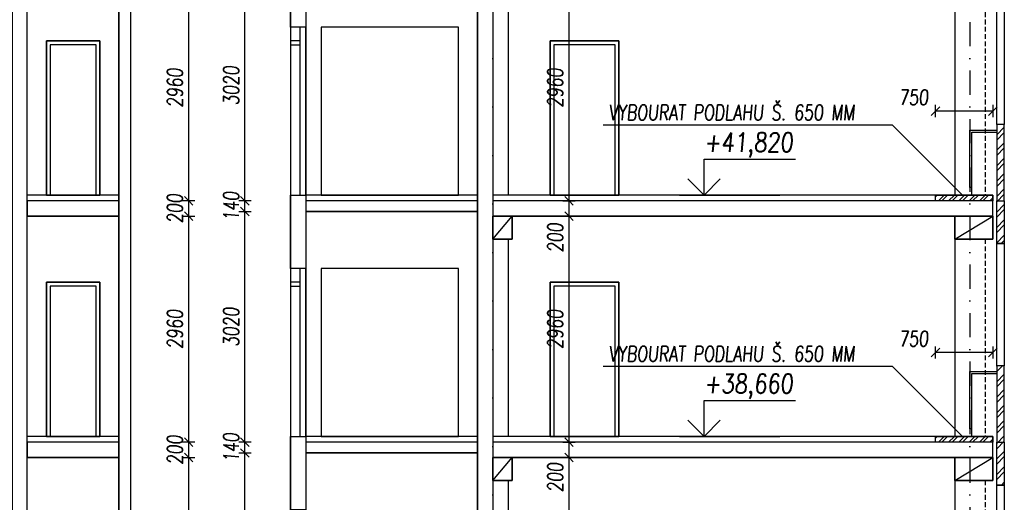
# Model space of a CAD drawing. Header units: millimetres. Extents: x 22267 to 193155, y 329430 to 541733.
# Tile 24 of 89: x 43611 to 56511, y 382329 to 388647. Entities that reach past the tile are written whole.
import ezdxf

# ---------------------------------------------------------------- set-up
doc = ezdxf.new("R2010")
doc.units = ezdxf.units.MM
doc.linetypes.add('ČERCHOVANÁ', pattern=[25.4, 12.7, -6.35, 0, -6.35])
doc.linetypes.add('ČÁRKOVANÁ', pattern=[19.05, 12.7, -6.35])
for name, color, linetype in [('BOURÁNÍ FASÁDY', 30, 'Continuous'), ('BOURÁNÍ PODLAHY', 30, 'Continuous'), ('BOURÁNÍ PŘÍČEK', 30, 'Continuous'), ('DVERE', 4, 'Continuous'), ('KOTY', 7, 'Continuous'), ('KOTY_100', 7, 'Continuous'), ('KÓTY BP PODLAHA', 255, 'Continuous'), ('OSY', 7, 'Continuous'), ('TENKA', 4, 'Continuous'), ('TLUSTA', 2, 'Continuous'), ('ŽB', 1, 'Continuous')]:
    doc.layers.add(name, color=color, linetype=linetype)
doc.styles.add('CS-ROMANS', font='romans.shx', dxfattribs={"width": 0.75, "oblique": 5})
doc.styles.add('CS-ROMANS_100', font='romans.shx', dxfattribs={"width": 0.75, "oblique": 5, "height": 200})
doc.styles.add('ROMANS', font='romans.shx', dxfattribs={"width": 0.75, "oblique": 5, "height": 200})
doc.dimstyles.new('A_KÓTA_100', dxfattribs={"dimtxt": 200, "dimasz": 4, "dimexe": 100, "dimexo": 1500, "dimgap": 80, "dimtad": 1, "dimdec": 0, "dimdsep": 46, "dimtxsty": 'CS-ROMANS_100', "dimblk": 'KOT_CARA20', "dimcen": 90, "dimse1": 1, "dimse2": 1, "dimclrd": 256, "dimclre": 256, "dimclrt": 256, "dimadec": 0, "dimazin": 0, "dimtfac": 1, "dimtdec": 0, "dimtix": 1, "dimtmove": 2, "dimatfit": 3, "dimldrblk": 'OBLIQUE', "dimfxl": 1, "dimfxlon": 1, "dimtolj": 1, "dimarcsym": 0})

# ---------------------------------------------------------------- blocks, each defined once
blk = doc.blocks.new('VÝŠKOVÁ KÓTA 1')
at = {"ltscale": 0.25}
for p, q in [((0, 3.76), (9.59, 3.76)), ((0, 0), (0, 3.76)), ((0, 0), (-1.7, 1.7)), ((0, 0), (1.7, 1.7))]:
    blk.add_line(p, q, dxfattribs=at)
at = {"style": 'ROMANS', "oblique": 5, "width": 0.8}
blk.add_attdef('VÝŠKA', (0, 4.54), '', height=2, dxfattribs=at)
blk = doc.blocks.new('KOT_CARA20')
for p, q in [((0, 0), (-14.1, -14.1)), ((0, 20), (0, -20)), ((0, 0), (14.1, 14.1))]:
    blk.add_line(p, q)
blk = doc.blocks.new('*D2761')
at = {"layer": 'Defpoints', "color": 0, "transparency": 16777216}
for p in [(55611, 387451), (55611, 386350), (56361, 386350)]:
    blk.add_point(p, dxfattribs=at)
at = {"layer": 'KÓTY BP PODLAHA', "lineweight": -2, "transparency": 16777216}
blk.add_line((56357, 387451), (55615, 387451), dxfattribs=at)
at = {"layer": 'KÓTY BP PODLAHA', "lineweight": -2, "transparency": 16777216, "xscale": 4, "yscale": 4, "zscale": 4, "rotation": 180}
blk.add_blockref('KOT_CARA20', (55611, 387451), dxfattribs=at)
at = {"layer": 'KÓTY BP PODLAHA', "lineweight": -2, "transparency": 16777216, "xscale": 4, "yscale": 4, "zscale": 4}
blk.add_blockref('KOT_CARA20', (56361, 387451), dxfattribs=at)
at = {"layer": 'KÓTY BP PODLAHA', "transparency": 16777216, "insert": (55323, 387631), "char_height": 200, "attachment_point": 5, "style": 'CS-ROMANS_100'}
blk.add_mtext('\\A1;750', dxfattribs=at)
blk = doc.blocks.new('_OBLIQUE')
at = {"color": 0, "linetype": 'ByBlock', "ltscale": 15}
blk.add_line((-0.5, -0.5), (0.5, 0.5), dxfattribs=at)
blk = doc.blocks.new('*D2762')
at = {"layer": 'Defpoints', "color": 0, "transparency": 16777216}
for p in [(55611, 384291), (55611, 383190), (56361, 383190)]:
    blk.add_point(p, dxfattribs=at)
at = {"layer": 'KÓTY BP PODLAHA', "lineweight": -2, "transparency": 16777216}
blk.add_line((56357, 384291), (55615, 384291), dxfattribs=at)
at = {"layer": 'KÓTY BP PODLAHA', "lineweight": -2, "transparency": 16777216, "xscale": 4, "yscale": 4, "zscale": 4, "rotation": 180}
blk.add_blockref('KOT_CARA20', (55611, 384291), dxfattribs=at)
at = {"layer": 'KÓTY BP PODLAHA', "lineweight": -2, "transparency": 16777216, "xscale": 4, "yscale": 4, "zscale": 4}
blk.add_blockref('KOT_CARA20', (56361, 384291), dxfattribs=at)
at = {"layer": 'KÓTY BP PODLAHA', "transparency": 16777216, "insert": (55323, 384471), "char_height": 200, "attachment_point": 5, "style": 'CS-ROMANS_100'}
blk.add_mtext('\\A1;750', dxfattribs=at)
blk = doc.blocks.new('*D3655')
at = {"layer": 'Defpoints', "color": 0, "transparency": 16777216}
for p in [(44661, 382915), (45825, 382915), (44661, 379955)]:
    blk.add_point(p, dxfattribs=at)
at = {"layer": 'KOTY_100', "lineweight": -2, "transparency": 16777216}
blk.add_line((45825, 379959), (45825, 382911), dxfattribs=at)
at = {"layer": 'KOTY_100', "lineweight": -2, "transparency": 16777216, "xscale": 4, "yscale": 4, "zscale": 4}
for p, rotation in [((45825, 382915), 90), ((45825, 379955), 270)]:
    blk.add_blockref('KOT_CARA20', p, dxfattribs=dict(at, rotation=rotation))
at = {"layer": 'KOTY_100', "transparency": 16777216, "insert": (45645, 381435), "char_height": 200, "attachment_point": 5, "rotation": 90, "style": 'CS-ROMANS_100'}
blk.add_mtext('\\A1;2960', dxfattribs=at)
blk = doc.blocks.new('*D3656')
at = {"layer": 'Defpoints', "color": 0, "transparency": 16777216}
for p in [(44661, 383115), (45825, 383115), (44661, 382915)]:
    blk.add_point(p, dxfattribs=at)
at = {"layer": 'KOTY_100', "lineweight": -2, "transparency": 16777216}
for p, q in [((45825, 383119), (45825, 383123)), ((45825, 382915), (45825, 383115)), ((45825, 382911), (45825, 382907))]:
    blk.add_line(p, q, dxfattribs=at)
at = {"layer": 'KOTY_100', "lineweight": -2, "transparency": 16777216, "xscale": 4, "yscale": 4, "zscale": 4}
for p, rotation in [((45825, 383115), 270), ((45825, 382915), 90)]:
    blk.add_blockref('KOT_CARA20', p, dxfattribs=dict(at, rotation=rotation))
at = {"layer": 'KOTY_100', "transparency": 16777216, "insert": (45645, 383015), "char_height": 200, "attachment_point": 5, "rotation": 90, "style": 'CS-ROMANS_100'}
blk.add_mtext('\\A1;200', dxfattribs=at)
blk = doc.blocks.new('*D3657')
at = {"layer": 'Defpoints', "color": 0, "transparency": 16777216}
for p in [(44742, 386075), (45825, 386075), (44661, 383115)]:
    blk.add_point(p, dxfattribs=at)
at = {"layer": 'KOTY_100', "lineweight": -2, "transparency": 16777216}
blk.add_line((45825, 383119), (45825, 386071), dxfattribs=at)
at = {"layer": 'KOTY_100', "lineweight": -2, "transparency": 16777216, "xscale": 4, "yscale": 4, "zscale": 4}
for p, rotation in [((45825, 386075), 90), ((45825, 383115), 270)]:
    blk.add_blockref('KOT_CARA20', p, dxfattribs=dict(at, rotation=rotation))
at = {"layer": 'KOTY_100', "transparency": 16777216, "insert": (45645, 384595), "char_height": 200, "attachment_point": 5, "rotation": 90, "style": 'CS-ROMANS_100'}
blk.add_mtext('\\A1;2960', dxfattribs=at)
blk = doc.blocks.new('*D3658')
at = {"layer": 'Defpoints', "color": 0, "transparency": 16777216}
for p in [(44777, 386275), (45825, 386275), (44742, 386075)]:
    blk.add_point(p, dxfattribs=at)
at = {"layer": 'KOTY_100', "lineweight": -2, "transparency": 16777216}
for p, q in [((45825, 386279), (45825, 386283)), ((45825, 386075), (45825, 386275)), ((45825, 386071), (45825, 386067))]:
    blk.add_line(p, q, dxfattribs=at)
at = {"layer": 'KOTY_100', "lineweight": -2, "transparency": 16777216, "xscale": 4, "yscale": 4, "zscale": 4}
for p, rotation in [((45825, 386275), 270), ((45825, 386075), 90)]:
    blk.add_blockref('KOT_CARA20', p, dxfattribs=dict(at, rotation=rotation))
at = {"layer": 'KOTY_100', "transparency": 16777216, "insert": (45645, 386175), "char_height": 200, "attachment_point": 5, "rotation": 90, "style": 'CS-ROMANS_100'}
blk.add_mtext('\\A1;200', dxfattribs=at)
blk = doc.blocks.new('*D3659')
at = {"layer": 'Defpoints', "color": 0, "transparency": 16777216}
for p in [(44661, 389235), (45825, 389235), (44777, 386275)]:
    blk.add_point(p, dxfattribs=at)
at = {"layer": 'KOTY_100', "lineweight": -2, "transparency": 16777216}
blk.add_line((45825, 386279), (45825, 389231), dxfattribs=at)
at = {"layer": 'KOTY_100', "lineweight": -2, "transparency": 16777216, "xscale": 4, "yscale": 4, "zscale": 4}
for p, rotation in [((45825, 389235), 90), ((45825, 386275), 270)]:
    blk.add_blockref('KOT_CARA20', p, dxfattribs=dict(at, rotation=rotation))
at = {"layer": 'KOTY_100', "transparency": 16777216, "insert": (45645, 387755), "char_height": 200, "attachment_point": 5, "rotation": 90, "style": 'CS-ROMANS_100'}
blk.add_mtext('\\A1;2960', dxfattribs=at)
blk = doc.blocks.new('*D3699')
at = {"layer": 'Defpoints', "color": 0, "transparency": 16777216}
for p in [(46562, 382975), (47644, 382975), (47765, 379955)]:
    blk.add_point(p, dxfattribs=at)
at = {"layer": 'KOTY_100', "lineweight": -2, "transparency": 16777216}
blk.add_line((46562, 379959), (46562, 382971), dxfattribs=at)
at = {"layer": 'KOTY_100', "lineweight": -2, "transparency": 16777216, "xscale": 4, "yscale": 4, "zscale": 4}
for p, rotation in [((46562, 382975), 90), ((46562, 379955), 270)]:
    blk.add_blockref('KOT_CARA20', p, dxfattribs=dict(at, rotation=rotation))
at = {"layer": 'KOTY_100', "transparency": 16777216, "insert": (46382, 381465), "char_height": 200, "attachment_point": 5, "rotation": 90, "style": 'CS-ROMANS_100'}
blk.add_mtext('\\A1;3020', dxfattribs=at)
blk = doc.blocks.new('*D3700')
at = {"layer": 'Defpoints', "color": 0, "transparency": 16777216}
for p in [(46562, 383115), (47692, 383115), (47644, 382975)]:
    blk.add_point(p, dxfattribs=at)
at = {"layer": 'KOTY_100', "lineweight": -2, "transparency": 16777216}
for p, q in [((46562, 383119), (46562, 383123)), ((46562, 382975), (46562, 383115)), ((46562, 382971), (46562, 382967))]:
    blk.add_line(p, q, dxfattribs=at)
at = {"layer": 'KOTY_100', "lineweight": -2, "transparency": 16777216, "xscale": 4, "yscale": 4, "zscale": 4}
for p, rotation in [((46562, 383115), 270), ((46562, 382975), 90)]:
    blk.add_blockref('KOT_CARA20', p, dxfattribs=dict(at, rotation=rotation))
at = {"layer": 'KOTY_100', "transparency": 16777216, "insert": (46382, 383045), "char_height": 200, "attachment_point": 5, "rotation": 90, "style": 'CS-ROMANS_100'}
blk.add_mtext('\\A1;140', dxfattribs=at)
blk = doc.blocks.new('*D3701')
at = {"layer": 'Defpoints', "color": 0, "transparency": 16777216}
for p in [(46562, 386135), (47765, 386135), (47692, 383115)]:
    blk.add_point(p, dxfattribs=at)
at = {"layer": 'KOTY_100', "lineweight": -2, "transparency": 16777216}
blk.add_line((46562, 383119), (46562, 386131), dxfattribs=at)
at = {"layer": 'KOTY_100', "lineweight": -2, "transparency": 16777216, "xscale": 4, "yscale": 4, "zscale": 4}
for p, rotation in [((46562, 386135), 90), ((46562, 383115), 270)]:
    blk.add_blockref('KOT_CARA20', p, dxfattribs=dict(at, rotation=rotation))
at = {"layer": 'KOTY_100', "transparency": 16777216, "insert": (46382, 384625), "char_height": 200, "attachment_point": 5, "rotation": 90, "style": 'CS-ROMANS_100'}
blk.add_mtext('\\A1;3020', dxfattribs=at)
blk = doc.blocks.new('*D3702')
at = {"layer": 'Defpoints', "color": 0, "transparency": 16777216}
for p in [(46562, 386275), (47765, 386275), (47765, 386135)]:
    blk.add_point(p, dxfattribs=at)
at = {"layer": 'KOTY_100', "lineweight": -2, "transparency": 16777216}
for p, q in [((46562, 386279), (46562, 386283)), ((46562, 386135), (46562, 386275)), ((46562, 386131), (46562, 386127))]:
    blk.add_line(p, q, dxfattribs=at)
at = {"layer": 'KOTY_100', "lineweight": -2, "transparency": 16777216, "xscale": 4, "yscale": 4, "zscale": 4}
for p, rotation in [((46562, 386275), 270), ((46562, 386135), 90)]:
    blk.add_blockref('KOT_CARA20', p, dxfattribs=dict(at, rotation=rotation))
at = {"layer": 'KOTY_100', "transparency": 16777216, "insert": (46382, 386205), "char_height": 200, "attachment_point": 5, "rotation": 90, "style": 'CS-ROMANS_100'}
blk.add_mtext('\\A1;140', dxfattribs=at)
blk = doc.blocks.new('*D3703')
at = {"layer": 'Defpoints', "color": 0, "transparency": 16777216}
for p in [(46562, 389295), (47765, 389295), (47765, 386275)]:
    blk.add_point(p, dxfattribs=at)
at = {"layer": 'KOTY_100', "lineweight": -2, "transparency": 16777216}
blk.add_line((46562, 386279), (46562, 389291), dxfattribs=at)
at = {"layer": 'KOTY_100', "lineweight": -2, "transparency": 16777216, "xscale": 4, "yscale": 4, "zscale": 4}
for p, rotation in [((46562, 389295), 90), ((46562, 386275), 270)]:
    blk.add_blockref('KOT_CARA20', p, dxfattribs=dict(at, rotation=rotation))
at = {"layer": 'KOTY_100', "transparency": 16777216, "insert": (46382, 387785), "char_height": 200, "attachment_point": 5, "rotation": 90, "style": 'CS-ROMANS_100'}
blk.add_mtext('\\A1;3020', dxfattribs=at)
blk = doc.blocks.new('*D3740')
at = {"layer": 'Defpoints', "color": 0, "transparency": 16777216}
for p in [(50808, 382915), (51086, 382915), (51067, 379955)]:
    blk.add_point(p, dxfattribs=at)
at = {"layer": 'KOTY_100', "lineweight": -2, "transparency": 16777216}
blk.add_line((50808, 379959), (50808, 382911), dxfattribs=at)
at = {"layer": 'KOTY_100', "lineweight": -2, "transparency": 16777216, "xscale": 4, "yscale": 4, "zscale": 4}
for p, rotation in [((50808, 382915), 90), ((50808, 379955), 270)]:
    blk.add_blockref('KOT_CARA20', p, dxfattribs=dict(at, rotation=rotation))
at = {"layer": 'KOTY_100', "transparency": 16777216, "insert": (50628, 381435), "char_height": 200, "attachment_point": 5, "rotation": 90, "style": 'CS-ROMANS_100'}
blk.add_mtext('\\A1;2960', dxfattribs=at)
blk = doc.blocks.new('*D3741')
at = {"layer": 'Defpoints', "color": 0, "transparency": 16777216}
for p in [(50808, 383115), (51059, 383115), (51086, 382915)]:
    blk.add_point(p, dxfattribs=at)
at = {"layer": 'KOTY_100', "lineweight": -2, "transparency": 16777216}
blk.add_line((50808, 382919), (50808, 383111), dxfattribs=at)
at = {"layer": 'KOTY_100', "lineweight": -2, "transparency": 16777216, "xscale": 4, "yscale": 4, "zscale": 4}
for p, rotation in [((50808, 383115), 90), ((50808, 382915), 270)]:
    blk.add_blockref('KOT_CARA20', p, dxfattribs=dict(at, rotation=rotation))
at = {"layer": 'KOTY_100', "transparency": 16777216, "insert": (50628, 382655), "char_height": 200, "attachment_point": 5, "rotation": 90, "style": 'CS-ROMANS_100'}
blk.add_mtext('\\A1;200', dxfattribs=at)
blk = doc.blocks.new('*D3742')
at = {"layer": 'Defpoints', "color": 0, "transparency": 16777216}
for p in [(50808, 386075), (51126, 386075), (51059, 383115)]:
    blk.add_point(p, dxfattribs=at)
at = {"layer": 'KOTY_100', "lineweight": -2, "transparency": 16777216}
blk.add_line((50808, 383119), (50808, 386071), dxfattribs=at)
at = {"layer": 'KOTY_100', "lineweight": -2, "transparency": 16777216, "xscale": 4, "yscale": 4, "zscale": 4}
for p, rotation in [((50808, 386075), 90), ((50808, 383115), 270)]:
    blk.add_blockref('KOT_CARA20', p, dxfattribs=dict(at, rotation=rotation))
at = {"layer": 'KOTY_100', "transparency": 16777216, "insert": (50628, 384595), "char_height": 200, "attachment_point": 5, "rotation": 90, "style": 'CS-ROMANS_100'}
blk.add_mtext('\\A1;2960', dxfattribs=at)
blk = doc.blocks.new('*D3743')
at = {"layer": 'Defpoints', "color": 0, "transparency": 16777216}
for p in [(50808, 386275), (51104, 386275), (51126, 386075)]:
    blk.add_point(p, dxfattribs=at)
at = {"layer": 'KOTY_100', "lineweight": -2, "transparency": 16777216}
blk.add_line((50808, 386079), (50808, 386271), dxfattribs=at)
at = {"layer": 'KOTY_100', "lineweight": -2, "transparency": 16777216, "xscale": 4, "yscale": 4, "zscale": 4}
for p, rotation in [((50808, 386275), 90), ((50808, 386075), 270)]:
    blk.add_blockref('KOT_CARA20', p, dxfattribs=dict(at, rotation=rotation))
at = {"layer": 'KOTY_100', "transparency": 16777216, "insert": (50628, 385793), "char_height": 200, "attachment_point": 5, "rotation": 90, "style": 'CS-ROMANS_100'}
blk.add_mtext('\\A1;200', dxfattribs=at)
blk = doc.blocks.new('*D3744')
at = {"layer": 'Defpoints', "color": 0, "transparency": 16777216}
for p in [(50808, 389235), (51059, 389235), (51104, 386275)]:
    blk.add_point(p, dxfattribs=at)
at = {"layer": 'KOTY_100', "lineweight": -2, "transparency": 16777216}
blk.add_line((50808, 386279), (50808, 389231), dxfattribs=at)
at = {"layer": 'KOTY_100', "lineweight": -2, "transparency": 16777216, "xscale": 4, "yscale": 4, "zscale": 4}
for p, rotation in [((50808, 389235), 90), ((50808, 386275), 270)]:
    blk.add_blockref('KOT_CARA20', p, dxfattribs=dict(at, rotation=rotation))
at = {"layer": 'KOTY_100', "transparency": 16777216, "insert": (50628, 387755), "char_height": 200, "attachment_point": 5, "rotation": 90, "style": 'CS-ROMANS_100'}
blk.add_mtext('\\A1;2960', dxfattribs=at)

msp = doc.modelspace()

# ---------------------------------------------------------------- hatches: boundary and pattern name
at = {"layer": 'BOURÁNÍ FASÁDY'}
h = msp.add_hatch(dxfattribs=at)
h.set_pattern_fill('ANSI32', color=256, scale=15)
h.set_pattern_definition([(45, (25900, 0), (-101.02788, 101.02788), []), (45, (25967.35, 0), (-101.02788, 101.02788), [])])
h.paths.add_polyline_path([(56411, 406600.5), (56511, 406600.5), (56511, 407305.5), (56411, 407305.5)])
h.paths.add_polyline_path([(56411, 404675.5), (56511, 404675.5), (56511, 406600.5), (56411, 406600.5)])
h.paths.add_polyline_path([(56511, 402075.5), (56411, 402075.5), (56411, 403075.5), (56511, 403075.5)])
h.paths.add_polyline_path([(56411, 401515.5), (56511, 401515.5), (56511, 402075.5), (56411, 402075.5)])
h.paths.add_polyline_path([(56511, 398915.5), (56411, 398915.5), (56411, 399915.5), (56511, 399915.5)])
h.paths.add_polyline_path([(56411, 398355.5), (56511, 398355.5), (56511, 398915.5), (56411, 398915.5)])
h.paths.add_polyline_path([(56511, 395755.5), (56411, 395755.5), (56411, 396755.5), (56511, 396755.5)])
h.paths.add_polyline_path([(56411, 395195.5), (56511, 395195.5), (56511, 395755.5), (56411, 395755.5)])
h.paths.add_polyline_path([(56511, 392595.5), (56411, 392595.5), (56411, 393595.5), (56511, 393595.5)])
h.paths.add_polyline_path([(56411, 392035.5), (56511, 392035.5), (56511, 392595.5), (56411, 392595.5)])
h.paths.add_polyline_path([(56511, 389435.5), (56411, 389435.5), (56411, 390435.5), (56511, 390435.5)])
h.paths.add_polyline_path([(56411, 388875.5), (56511, 388875.5), (56511, 389435.5), (56411, 389435.5)])
h.paths.add_polyline_path([(56411, 385715.5), (56511, 385715.5), (56511, 386275.5), (56411, 386275.5)])
h.paths.add_polyline_path([(56511, 386275.5), (56411, 386275.5), (56411, 387275.5), (56511, 387275.5)])
h.paths.add_polyline_path([(56511, 383115.5), (56411, 383115.5), (56411, 384115.5), (56511, 384115.5)])
h.paths.add_polyline_path([(56411, 382555.5), (56511, 382555.5), (56511, 383115.5), (56411, 383115.5)])
h.paths.add_polyline_path([(56511, 379955.5), (56411, 379955.5), (56411, 380955.5), (56511, 380955.5)])
h.paths.add_polyline_path([(56411, 379395.5), (56511, 379395.5), (56511, 379955.5), (56411, 379955.5)])
h.paths.add_polyline_path([(56511, 376795.5), (56411, 376795.5), (56411, 377795.5), (56511, 377795.5)])
h.paths.add_polyline_path([(56411, 376235.5), (56511, 376235.5), (56511, 376795.5), (56411, 376795.5)])
h.paths.add_polyline_path([(56511, 373635.5), (56411, 373635.5), (56411, 374635.5), (56511, 374635.5)])
h.paths.add_polyline_path([(56411, 373075.5), (56511, 373075.5), (56511, 373635.5), (56411, 373635.5)])
h.paths.add_polyline_path([(56511, 370475.5), (56411, 370475.5), (56411, 371475.5), (56511, 371475.5)])
h.paths.add_polyline_path([(56411, 369915.5), (56511, 369915.5), (56511, 370475.5), (56411, 370475.5)])
h.paths.add_polyline_path([(56511, 367315.5), (56411, 367315.5), (56411, 368315.5), (56511, 368315.5)])
h.paths.add_polyline_path([(56411, 366755.5), (56511, 366755.5), (56511, 367315.5), (56411, 367315.5)])
h.paths.add_polyline_path([(56511, 364155.5), (56411, 364155.5), (56411, 365155.5), (56511, 365155.5)])
h.paths.add_polyline_path([(56411, 363595.5), (56511, 363595.5), (56511, 364155.5), (56411, 364155.5)])
h.paths.add_polyline_path([(56511, 360995.5), (56411, 360995.5), (56411, 361995.5), (56511, 361995.5)])
h.paths.add_polyline_path([(56411, 360435.5), (56511, 360435.5), (56511, 360995.5), (56411, 360995.5)])
h.paths.add_polyline_path([(56511, 357835.5), (56411, 357835.5), (56411, 358835.5), (56511, 358835.5)])
h.paths.add_polyline_path([(56411, 357275.5), (56511, 357275.5), (56511, 357835.5), (56411, 357835.5)])
h.paths.add_polyline_path([(56511, 354675.5), (56411, 354675.5), (56411, 355675.5), (56511, 355675.5)])
h.paths.add_polyline_path([(56411, 354115.5), (56511, 354115.5), (56511, 354675.5), (56411, 354675.5)])
h.paths.add_polyline_path([(56511, 351515.5), (56411, 351515.5), (56411, 352515.5), (56511, 352515.5)])
h.paths.add_polyline_path([(56411, 350955.5), (56511, 350955.5), (56511, 351515.5), (56411, 351515.5)])
h.paths.add_polyline_path([(56511, 348365.5), (56411, 348365.5), (56411, 348355.5), (56511, 348355.5)], flags=17)
h.paths.add_polyline_path([(56511, 348355.5), (56411, 348355.5), (56411, 349355.5), (56511, 349355.5)])
at = {"layer": 'BOURÁNÍ PODLAHY'}
h = msp.add_hatch(dxfattribs=at)
h.set_pattern_fill('ANSI32', color=256, scale=10)
h.set_pattern_definition([(45, (25893.14, -15800), (-67.35192, 67.35192), []), (45, (25938.04, -15800), (-67.35192, 67.35192), [])])
h.paths.add_polyline_path([(56061, 386350.5), (56361, 386350.5), (56361, 386275.5), (56061, 386275.5)])
h.paths.add_polyline_path([(55611, 386350.5), (56061, 386350.5), (56061, 386275.5), (55611, 386275.5)])
h = msp.add_hatch(dxfattribs=at)
h.set_pattern_fill('ANSI32', color=256, scale=10)
h.set_pattern_definition([(45, (25893.14, -18960), (-67.35192, 67.35192), []), (45, (25938.04, -18960), (-67.35192, 67.35192), [])])
h.paths.add_polyline_path([(56061, 383190.5), (56361, 383190.5), (56361, 383115.5), (56061, 383115.5)])
h.paths.add_polyline_path([(55611, 383190.5), (56061, 383190.5), (56061, 383115.5), (55611, 383115.5)])

# ---------------------------------------------------------------- linework, layer by layer
at = {"layer": 'BOURÁNÍ FASÁDY'}
for points in [[(56511, 387275.5), (56411, 387275.5), (56411, 388875.5), (56511, 388875.5)], [(56411, 386275.5), (56511, 386275.5), (56511, 387275.5), (56411, 387275.5)], [(56511, 385715.5), (56411, 385715.5), (56411, 386275.5), (56511, 386275.5)], [(56511, 384115.5), (56411, 384115.5), (56411, 385715.5), (56511, 385715.5)], [(56411, 383115.5), (56511, 383115.5), (56511, 384115.5), (56411, 384115.5)], [(56511, 382555.5), (56411, 382555.5), (56411, 383115.5), (56511, 383115.5)], [(56511, 380955.5), (56411, 380955.5), (56411, 382555.5), (56511, 382555.5)]]:
    msp.add_lwpolyline(points, close=True, dxfattribs=at)
for points in [[(56086, 386450.5), (56061, 386450.5), (56061, 387200.5), (56411, 387200.5)], [(56086, 386350.5), (56086, 387175.5), (56411, 387175.5)], [(56086, 383290.5), (56061, 383290.5), (56061, 384040.5), (56411, 384040.5)], [(56086, 383190.5), (56086, 384015.5), (56411, 384015.5)]]:
    msp.add_lwpolyline(points, dxfattribs=at)
at = {"layer": 'BOURÁNÍ PODLAHY'}
for points in [[(56361, 386275.5), (55611, 386275.5), (55611, 386350.5), (56361, 386350.5)], [(56361, 383115.5), (55611, 383115.5), (55611, 383190.5), (56361, 383190.5)]]:
    msp.add_lwpolyline(points, close=True, dxfattribs=at)
at = {"layer": 'BOURÁNÍ PŘÍČEK'}
msp.add_line((47361, 402075.5), (47361, 339185.5), dxfattribs=at)
for points in [[(47161, 386350.5), (47361, 386350.5), (47361, 388550.5), (47161, 388550.5)], [(43961, 386350.5), (44661, 386350.5), (44661, 388370.5), (43961, 388370.5)], [(43961, 388370.5), (44661, 388370.5), (44661, 386350.5), (43961, 386350.5)], [(44011, 386350.5), (44611, 386350.5), (44611, 388320.5), (44011, 388320.5)], [(47161, 388320.5), (47286, 388320.5), (47286, 388370.5), (47161, 388370.5)], [(50561, 386350.5), (51461, 386350.5), (51461, 388370.5), (50561, 388370.5)], [(50611, 386350.5), (51411, 386350.5), (51411, 388320.5), (50611, 388320.5)], [(47161, 383190.5), (47361, 383190.5), (47361, 385390.5), (47161, 385390.5)], [(43961, 383190.5), (44661, 383190.5), (44661, 385210.5), (43961, 385210.5)], [(43961, 385210.5), (44661, 385210.5), (44661, 383190.5), (43961, 383190.5)], [(47161, 385160.5), (47286, 385160.5), (47286, 385210.5), (47161, 385210.5)], [(50561, 383190.5), (51461, 383190.5), (51461, 385210.5), (50561, 385210.5)], [(44011, 383190.5), (44611, 383190.5), (44611, 385160.5), (44011, 385160.5)], [(50611, 383190.5), (51411, 383190.5), (51411, 385160.5), (50611, 385160.5)]]:
    msp.add_lwpolyline(points, close=True, dxfattribs=at)
for points in [[(47286, 386350.5), (47286, 388550.5)], [(47286, 383190.5), (47286, 385390.5)]]:
    msp.add_lwpolyline(points, dxfattribs=at)
at = {"layer": 'DVERE'}
for points in [[(47561, 386350.5), (49361, 386350.5), (49361, 388550.5), (47561, 388550.5)], [(47561, 383190.5), (49361, 383190.5), (49361, 385390.5), (47561, 385390.5)]]:
    msp.add_lwpolyline(points, close=True, dxfattribs=at)
at = {"layer": 'KOTY', "linetype": 'ByBlock'}
for p, q in [((52254.6, 386350.5), (53571.7, 386350.5)), ((52254.6, 383190.5), (53571.7, 383190.5))]:
    msp.add_line(p, q, dxfattribs=at)
at = {"layer": 'KÓTY BP PODLAHA'}
for p, q in [((51256, 387271.6), (55042, 387271.6)), ((55042, 387271.6), (55963.1, 386350.5)), ((51256, 384111.6), (55042, 384111.6)), ((55042, 384111.6), (55963.1, 383190.5))]:
    msp.add_line(p, q, dxfattribs=at)
at = {"layer": 'OSY', "linetype": 'ČERCHOVANÁ', "ltscale": 25}
for p, q in [((49811, 408305.5), (49811, 331387.3)), ((56061, 408305.5), (56061, 332968))]:
    msp.add_line(p, q, dxfattribs=at)
at = {"layer": 'TENKA'}
for points in [[(55861, 389235.5), (55861, 386350.5)], [(50011, 388935.5), (50011, 386350.5)], [(44911, 386275.5), (43711, 386275.5)], [(49611, 386275.5), (47361, 386275.5)], [(56361, 386275.5), (49811, 386275.5)], [(49811, 385775.5), (50061, 386075.5)], [(55861, 385775.5), (56361, 386075.5)], [(55861, 386075.5), (55861, 383190.5)], [(50011, 385775.5), (50011, 383190.5)], [(44911, 383115.5), (43711, 383115.5)], [(49611, 383115.5), (47361, 383115.5)], [(56361, 383115.5), (49811, 383115.5)], [(49811, 382615.5), (50061, 382915.5)], [(55861, 382615.5), (56361, 382915.5)], [(55861, 382915.5), (55861, 380030.5)], [(50011, 382615.5), (50011, 380030.5)]]:
    msp.add_lwpolyline(points, dxfattribs=at)
at = {"layer": 'TENKA', "linetype": 'ČÁRKOVANÁ', "ltscale": 5}
for points in [[(56261, 388935.5), (56261, 386350.5)], [(56261, 385775.5), (56261, 383190.5)], [(56261, 382615.5), (56261, 380030.5)]]:
    msp.add_lwpolyline(points, dxfattribs=at)
at = {"layer": 'TENKA'}
for points in [[(50561, 388370.5), (51461, 388370.5), (51461, 386350.5), (50561, 386350.5)], [(50561, 385210.5), (51461, 385210.5), (51461, 383190.5), (50561, 383190.5)]]:
    msp.add_lwpolyline(points, close=True, dxfattribs=at)
at = {"layer": 'TLUSTA'}
for points in [[(44911, 402075.5), (44911, 336000.5)], [(45061, 402075.5), (45061, 336050.5)], [(49811, 401875.5), (49811, 347855.5)], [(44911, 386350.5), (43711, 386350.5)], [(49611, 386350.5), (47361, 386350.5)], [(56361, 386350.5), (49811, 386350.5)], [(56361, 386275.5), (56361, 386350.5), (55861, 386350.5)], [(56361, 386075.5), (56361, 386350.5)], [(49611, 386135.5), (47361, 386135.5)], [(44911, 386075.5), (43711, 386075.5)], [(56361, 386075.5), (49811, 386075.5)], [(44911, 383190.5), (43711, 383190.5)], [(49611, 383190.5), (47361, 383190.5)], [(56361, 383190.5), (49811, 383190.5)], [(56361, 383115.5), (56361, 383190.5), (55861, 383190.5)], [(56361, 382915.5), (56361, 383190.5)], [(44911, 382915.5), (43711, 382915.5)], [(49611, 382975.5), (47361, 382975.5)], [(56361, 382915.5), (49811, 382915.5)]]:
    msp.add_lwpolyline(points, dxfattribs=at)
for points in [[(49811, 386075.5), (50061, 386075.5), (50061, 385775.5), (49811, 385775.5)], [(55861, 386075.5), (56361, 386075.5), (56361, 385775.5), (55861, 385775.5)], [(49811, 382915.5), (50061, 382915.5), (50061, 382615.5), (49811, 382615.5)], [(55861, 382915.5), (56361, 382915.5), (56361, 382615.5), (55861, 382615.5)]]:
    msp.add_lwpolyline(points, close=True, dxfattribs=at)
at = {"layer": 'ŽB'}
for p, q in [((49611, 347855.5), (49611, 402075.5)), ((49611, 402075.5), (49611, 347855.5)), ((49811, 402075.5), (49811, 347855.5))]:
    msp.add_line(p, q, dxfattribs=at)
for points in [[(43511, 402075.5), (43511, 336000.5), (43711, 336000.5), (43711, 402075.5)], [(45061, 402075.5), (45061, 336050.5), (44911, 336050.5), (44911, 402075.5)], [(47161, 402075.5), (47161, 336050.5)]]:
    msp.add_lwpolyline(points, dxfattribs=at)
for points in [[(47161, 389510.5), (47361, 389510.5), (47361, 388550.5), (47161, 388550.5)], [(43711, 386075.5), (44911, 386075.5), (44911, 386275.5), (43711, 386275.5)], [(47161, 386350.5), (47361, 386350.5), (47361, 385390.5), (47161, 385390.5)], [(47361, 386135.5), (49611, 386135.5), (49611, 386275.5), (47361, 386275.5)], [(49811, 386075.5), (56361, 386075.5), (56361, 386275.5), (49811, 386275.5)], [(49811, 385775.5), (50061, 385775.5), (50061, 386075.5), (49811, 386075.5)], [(55861, 385775.5), (56361, 385775.5), (56361, 386075.5), (55861, 386075.5)], [(47161, 383190.5), (47361, 383190.5), (47361, 382230.5), (47161, 382230.5)], [(43711, 382915.5), (44911, 382915.5), (44911, 383115.5), (43711, 383115.5)], [(47361, 382975.5), (49611, 382975.5), (49611, 383115.5), (47361, 383115.5)], [(49811, 382915.5), (56361, 382915.5), (56361, 383115.5), (49811, 383115.5)], [(49811, 382615.5), (50061, 382615.5), (50061, 382915.5), (49811, 382915.5)], [(55861, 382615.5), (56361, 382615.5), (56361, 382915.5), (55861, 382915.5)]]:
    msp.add_lwpolyline(points, close=True, dxfattribs=at)

# ---------------------------------------------------------------- block references
at = {"layer": 'KOTY', "xscale": 125, "yscale": 125, "zscale": 125}
for p, values in [((52577.5, 386350.5), {'VÝŠKA': '+41,820'}), ((52577.5, 383190.5), {'VÝŠKA': '+38,660'})]:
    msp.add_blockref('VÝŠKOVÁ KÓTA 1', p, dxfattribs=at).add_auto_attribs(values)

# ---------------------------------------------------------------- texts
at = {"layer": 'KÓTY BP PODLAHA', "ltscale": 15, "style": 'CS-ROMANS', "oblique": 5, "width": 0.75}
for p in [(51329.4, 387332.6), (51329.4, 384172.6)]:
    msp.add_text('VYBOURAT PODLAHU Š. 650 MM ', height=200, dxfattribs=at).set_placement(p)

# ---------------------------------------------------------------- dimensions: what is measured, and where the dimension line sits
at = {"layer": 'KOTY_100'}
for base, p1, p2, picture, middle in [((46562.3, 389295.5), (47764.8, 386275.5), (47764.8, 389295.5), '*D3703', (46382.3, 387785.5)), ((45825, 389235.5), (44776.9, 386275.5), (44661, 389235.5), '*D3659', (45645, 387755.5)), ((50808.1, 389235.5), (51104.5, 386275.5), (51058.8, 389235.5), '*D3744', (50628.1, 387755.5)), ((45825, 386275.5), (44741.7, 386075.5), (44776.9, 386275.5), '*D3658', (45645, 386175.5)), ((46562.3, 386275.5), (47764.8, 386135.5), (47764.8, 386275.5), '*D3702', (46382.3, 386205.5)), ((45825, 386075.5), (44661, 383115.5), (44741.7, 386075.5), '*D3657', (45645, 384595.5)), ((46562.3, 386135.5), (47692.4, 383115.5), (47764.8, 386135.5), '*D3701', (46382.3, 384625.5)), ((50808.1, 386075.5), (51058.8, 383115.5), (51125.8, 386075.5), '*D3742', (50628.1, 384595.5)), ((46562.3, 383115.5), (47644, 382975.5), (47692.4, 383115.5), '*D3700', (46382.3, 383045.5)), ((45825, 383115.5), (44661, 382915.5), (44661, 383115.5), '*D3656', (45645, 383015.5)), ((46562.3, 382975.5), (47764.8, 379955.5), (47644, 382975.5), '*D3699', (46382.3, 381465.5)), ((45825, 382915.5), (44661, 379955.5), (44661, 382915.5), '*D3655', (45645, 381435.5)), ((50808.1, 382915.5), (51067.2, 379955.5), (51085.7, 382915.5), '*D3740', (50628.1, 381435.5))]:
    dim = msp.add_linear_dim(base=base, p1=p1, p2=p2, angle=90, dimstyle='A_KÓTA_100', dxfattribs=at)
    dim.commit()
    dim.dimension.update_dxf_attribs({"geometry": picture, "text_midpoint": middle})
for base, p1, p2, picture, middle in [((50808.1, 386275.5), (51125.8, 386075.5), (51104.5, 386275.5), '*D3743', (50628.1, 385793.1)), ((50808.1, 383115.5), (51085.7, 382915.5), (51058.8, 383115.5), '*D3741', (50628.1, 382655.3))]:
    dim = msp.add_linear_dim(base=base, p1=p1, p2=p2, angle=90, dimstyle='A_KÓTA_100', dxfattribs=at)
    dim.commit()
    dim.dimension.update_dxf_attribs({"geometry": picture, "text_midpoint": middle, "dimtype": 160})
at = {"layer": 'KÓTY BP PODLAHA'}
for base, p1, p2, picture, middle in [((55611, 387451.2), (56361, 386350.5), (55611, 386350.5), '*D2761', (55323.2, 387631.2)), ((55611, 384291.2), (56361, 383190.5), (55611, 383190.5), '*D2762', (55323.2, 384471.2))]:
    dim = msp.add_linear_dim(base=base, p1=p1, p2=p2, angle=180, dimstyle='A_KÓTA_100', dxfattribs=at)
    dim.commit()
    dim.dimension.update_dxf_attribs({"geometry": picture, "text_midpoint": middle, "dimtype": 160})

doc.saveas('drawing.dxf')
